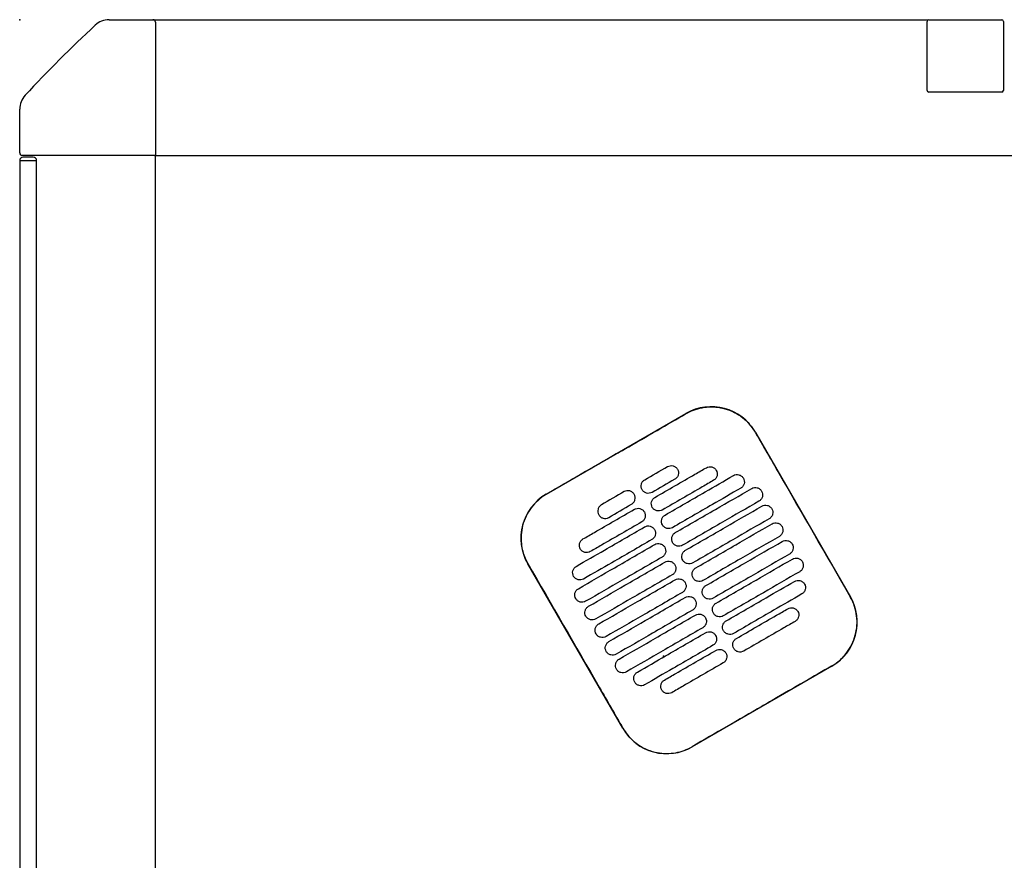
# Model space of a CAD drawing. Header units: metres. Extents: x 15.2 to 54.2, y -39.7 to 1.1.
# Tile 85 of 256: x 29.262 to 29.843, y -30.289 to -29.794. Entities that reach past the tile are written whole.
import ezdxf

# ---------------------------------------------------------------- set-up
doc = ezdxf.new("R2010")
doc.units = ezdxf.units.M
doc.header["$MEASUREMENT"] = 0
doc.layers.add('2D', color=252, linetype='Continuous')
doc.layers.add('PUNTO', color=1, linetype='Continuous')

# ---------------------------------------------------------------- blocks, each defined once
blk = doc.blocks.new('2D_QYOS_400')
for p, q in [((0.05269, 0), (0.0785, 0)), ((0.0785, 0), (0.53566, 0)), ((0.53596, 0.00005), (0.53597, 0.00005)), ((0.53597, 0.00005), (0.57897, 0.00005)), ((0.08, -0.0015), (0.08, -0.0795)), ((0.53496, -0.04165), (0.53496, -0.00095)), ((0.53497, -0.04165), (0.53497, -0.00095)), ((0.57996, -0.00095), (0.57996, -0.04165)), ((0.57997, -0.00095), (0.57997, -0.04165)), ((0.53597, -0.04265), (0.53596, -0.04265)), ((0.57897, -0.04265), (0.53597, -0.04265)), ((0, -0.0785), (0, -0.05269)), ((0.0795, -0.08), (0.0015, -0.08)), ((0.00798, -0.08098), (0.00198, -0.08098)), ((0.00798, -0.08098), (0.00198, -0.08098)), ((0.0795, -0.08), (1.97049, -0.08)), ((0.08, -1.85795), (0.08, -0.08)), ((-0.00002, -0.08298), (0.00198, -0.08298)), ((-0.00002, -0.08298), (-0.00002, -0.96698)), ((-0.00002, -0.08298), (0.00198, -0.08298)), ((-0.00002, -0.08298), (-0.00002, -0.96698)), ((0.00198, -0.08298), (0.00798, -0.08298)), ((0.00198, -0.08298), (0.00798, -0.08298)), ((0.00798, -0.08298), (0.00998, -0.08298)), ((0.00798, -0.08298), (0.00998, -0.08298)), ((0.00998, -0.96698), (0.00998, -0.08298)), ((0.00998, -0.96698), (0.00998, -0.08298)), ((0.31045, -0.27956), (0.39271, -0.23204)), ((0.4337, -0.24301), (0.48972, -0.33999)), ((0.35551, -0.41752), (0.29948, -0.32054)), ((0.47875, -0.38098), (0.39649, -0.42849))]:
    blk.add_line(p, q)
for centre, radius, start, end in [((0.05269, -0.012), 0.012, 90, 132.87849), ((0.0785, -0.0015), 0.0015, 360, 90), ((0.53596, -0.00095), 0.001, 90, 180), ((0.53597, -0.00095), 0.001, 90, 180), ((0.57896, -0.00095), 0.001, 0, 90), ((0.57897, -0.00095), 0.001, 360, 90), ((0.58157, -0.58157), 0.78926, 132.87849, 137.12151), ((0.012, -0.05269), 0.012, 137.12151, 180), ((0.53596, -0.04165), 0.001, 180, 270), ((0.53597, -0.04165), 0.001, 180, 270), ((0.57896, -0.04165), 0.001, 270, 360), ((0.57897, -0.04165), 0.001, 270, 0), ((0.00198, -0.08298), 0.002, 90, 180), ((0.00198, -0.08298), 0.002, 90, 180), ((0.0015, -0.0785), 0.0015, 180, 270), ((0.00798, -0.08298), 0.002, 0, 90), ((0.00798, -0.08298), 0.002, 0, 90), ((0.0795, -0.0795), 0.0005, 270, 0), ((0.40772, -0.25802), 0.03, 30.01349, 120.01349), ((0.32546, -0.30554), 0.03, 120.01349, 210.01349), ((0.46374, -0.355), 0.03, 300.01349, 30.01349), ((0.38148, -0.40252), 0.03, 210.01349, 300.01349)]:
    blk.add_arc(centre, radius, start, end)
for points, knots in [([(0.35164, -0.2559), (0.35327, -0.25497), (0.35489, -0.25403), (0.3704, -0.24506), (0.38179, -0.23848), (0.39277, -0.23213)], [-12.071476, -12.071476, -12.071476, -12.071476, -11.509189, -11.509189, -6.696301, -6.696301, -6.696301, -6.696301]), ([(0.39277, -0.23213), (0.39343, -0.23175), (0.3941, -0.2314), (0.398, -0.22953), (0.40145, -0.22857), (0.40859, -0.22792), (0.41221, -0.22824), (0.41953, -0.23026), (0.42313, -0.23209), (0.42922, -0.23691), (0.43172, -0.23979), (0.4336, -0.24306)], [-8.20809, -8.20809, -8.20809, -8.20809, -7.978943, -7.978943, -6.912231, -6.912231, -5.830065, -5.830065, -4.632711, -4.632711, -3.498654, -3.498654, -3.498654, -3.498654]), ([(0.4336, -0.24306), (0.43816, -0.25096), (0.44289, -0.25916), (0.46154, -0.29146), (0.47558, -0.31576), (0.48963, -0.34005)], [-3.18138, -3.18138, -3.18138, -3.18138, -2.673929, -2.673929, -1.133377, -1.133377, -1.133377, -1.133377]), ([(0.3745, -0.28148), (0.38237, -0.27694), (0.39023, -0.27239), (0.40034, -0.26655), (0.40258, -0.26526), (0.40481, -0.26397)], [0.699452, 0.699452, 0.699452, 0.699452, 3.425217, 3.425217, 4.200582, 4.200582, 4.200582, 4.200582]), ([(0.38193, -0.26333), (0.38235, -0.26309), (0.3829, -0.26287), (0.38408, -0.26272), (0.38463, -0.26276), (0.38571, -0.26304), (0.38623, -0.26329), (0.38719, -0.26402), (0.38755, -0.26448), (0.3878, -0.26491)], [-0.5513269, -0.5513269, -0.5513269, -0.5513269, -0.4030891, -0.4030891, -0.2776846, -0.2776846, -0.1471626, -0.1471626, 0, 0, 0, 0]), ([(0.3878, -0.26491), (0.38804, -0.26533), (0.38826, -0.26588), (0.38841, -0.26707), (0.38837, -0.26762), (0.38809, -0.2687), (0.38784, -0.26921), (0.38711, -0.27017), (0.38665, -0.27053), (0.38623, -0.27078)], [-0.5553938, -0.5553938, -0.5553938, -0.5553938, -0.4045733, -0.4045733, -0.2782728, -0.2782728, -0.147221, -0.147221, 0, 0, 0, 0]), ([(0.40481, -0.26397), (0.40524, -0.26372), (0.40579, -0.26351), (0.40697, -0.26336), (0.40752, -0.26339), (0.4086, -0.26368), (0.40911, -0.26393), (0.41007, -0.26466), (0.41044, -0.26512), (0.41068, -0.26554)], [-0.5513875, -0.5513875, -0.5513875, -0.5513875, -0.4031047, -0.4031047, -0.2776919, -0.2776919, -0.1471638, -0.1471638, 0, 0, 0, 0]), ([(0.41068, -0.26554), (0.41093, -0.26597), (0.41115, -0.26652), (0.4113, -0.26771), (0.41126, -0.26826), (0.41098, -0.26933), (0.41073, -0.26985), (0.41, -0.27081), (0.40954, -0.27117), (0.40912, -0.27142)], [-0.5553353, -0.5553353, -0.5553353, -0.5553353, -0.4045593, -0.4045593, -0.278267, -0.278267, -0.1472205, -0.1472205, 0, 0, 0, 0]), ([(0.36693, -0.27696), (0.36668, -0.27654), (0.36646, -0.27599), (0.36631, -0.2748), (0.36635, -0.27425), (0.36663, -0.27317), (0.36688, -0.27265), (0.36761, -0.2717), (0.36807, -0.27134), (0.3685, -0.27109)], [-0.5554178, -0.5554178, -0.5554178, -0.5554178, -0.4045751, -0.4045751, -0.2782741, -0.2782741, -0.1472211, -0.1472211, 0, 0, 0, 0]), ([(0.40912, -0.27142), (0.40688, -0.27271), (0.40464, -0.274), (0.39453, -0.27984), (0.38667, -0.28438), (0.3788, -0.28893)], [2.649916, 2.649916, 2.649916, 2.649916, 3.425249, 3.425249, 6.151046, 6.151046, 6.151046, 6.151046]), ([(0.3805, -0.29187), (0.38837, -0.28733), (0.39624, -0.28278), (0.40966, -0.27503), (0.41522, -0.27182), (0.42077, -0.26861)], [0.699452, 0.699452, 0.699452, 0.699452, 3.42526, 3.42526, 5.350619, 5.350619, 5.350619, 5.350619]), ([(0.42077, -0.26861), (0.4212, -0.26836), (0.42175, -0.26815), (0.42293, -0.268), (0.42348, -0.26803), (0.42456, -0.26831), (0.42507, -0.26857), (0.42603, -0.2693), (0.4264, -0.26976), (0.42664, -0.27018)], [-0.5514248, -0.5514248, -0.5514248, -0.5514248, -0.4031161, -0.4031161, -0.2776965, -0.2776965, -0.1471644, -0.1471644, 0, 0, 0, 0]), ([(0.42664, -0.27018), (0.42689, -0.2706), (0.42711, -0.27116), (0.42726, -0.27234), (0.42722, -0.2729), (0.42694, -0.27397), (0.42669, -0.27449), (0.42596, -0.27544), (0.4255, -0.27581), (0.42508, -0.27605)], [-0.5553003, -0.5553003, -0.5553003, -0.5553003, -0.4045497, -0.4045497, -0.2782639, -0.2782639, -0.1472208, -0.1472208, 0, 0, 0, 0]), ([(0.36225, -0.27966), (0.36201, -0.27924), (0.36164, -0.27878), (0.36068, -0.27805), (0.36016, -0.27779), (0.35909, -0.27751), (0.35853, -0.27748), (0.35735, -0.27763), (0.35681, -0.27784), (0.35638, -0.27809)], [0, 0, 0, 0, 0.1471605, 0.1471605, 0.2776781, 0.2776781, 0.4030803, 0.4030803, 0.5512777, 0.5512777, 0.5512777, 0.5512777]), ([(0.3728, -0.27854), (0.37237, -0.27878), (0.37183, -0.279), (0.37064, -0.27915), (0.37009, -0.27911), (0.36902, -0.27883), (0.3685, -0.27858), (0.36754, -0.27785), (0.36717, -0.27739), (0.36693, -0.27696)], [-0.5512937, -0.5512937, -0.5512937, -0.5512937, -0.403082, -0.403082, -0.27768, -0.27768, -0.1471612, -0.1471612, 0, 0, 0, 0]), ([(0.42508, -0.27605), (0.41952, -0.27926), (0.41396, -0.28247), (0.40054, -0.29023), (0.39267, -0.29477), (0.3848, -0.29932)], [1.499949, 1.499949, 1.499949, 1.499949, 3.425284, 3.425284, 6.151116, 6.151116, 6.151116, 6.151116]), ([(0.3865, -0.30226), (0.39437, -0.29772), (0.40224, -0.29317), (0.41725, -0.2845), (0.42439, -0.28037), (0.43154, -0.27625)], [0.699452, 0.699452, 0.699452, 0.699452, 3.425292, 3.425292, 5.900643, 5.900643, 5.900643, 5.900643]), ([(0.43154, -0.27625), (0.43196, -0.276), (0.43251, -0.27579), (0.43369, -0.27564), (0.43425, -0.27567), (0.43532, -0.27595), (0.43584, -0.27621), (0.4368, -0.27694), (0.43716, -0.2774), (0.43741, -0.27782)], [-0.5514378, -0.5514378, -0.5514378, -0.5514378, -0.4031217, -0.4031217, -0.2776979, -0.2776979, -0.1471642, -0.1471642, 0, 0, 0, 0]), ([(0.43741, -0.27782), (0.43765, -0.27824), (0.43787, -0.2788), (0.43802, -0.27998), (0.43798, -0.28054), (0.4377, -0.28161), (0.43745, -0.28213), (0.43672, -0.28308), (0.43627, -0.28345), (0.43584, -0.28369)], [-0.5552876, -0.5552876, -0.5552876, -0.5552876, -0.4045446, -0.4045446, -0.2782629, -0.2782629, -0.1472212, -0.1472212, 0, 0, 0, 0]), ([(0.31051, -0.27965), (0.31045, -0.27969), (0.31039, -0.27972), (0.30692, -0.28176), (0.30394, -0.28442), (0.29919, -0.29074), (0.29746, -0.29433), (0.2956, -0.30164), (0.29535, -0.30525), (0.29607, -0.31177), (0.29684, -0.31465), (0.29847, -0.31844), (0.299, -0.31948), (0.29958, -0.32049)], [8.273299, 8.273299, 8.273299, 8.273299, 8.293543, 8.293543, 9.48086, 9.48086, 10.665623, 10.665623, 11.74288, 11.74288, 12.632334, 12.632334, 12.981673, 12.981673, 12.981673, 12.981673]), ([(0.36068, -0.28553), (0.36111, -0.28529), (0.36157, -0.28492), (0.36229, -0.28397), (0.36255, -0.28345), (0.36283, -0.28238), (0.36286, -0.28183), (0.36272, -0.28064), (0.3625, -0.28008), (0.36225, -0.27966)], [0, 0, 0, 0, 0.1472222, 0.1472222, 0.2782773, 0.2782773, 0.4045795, 0.4045795, 0.5554397, 0.5554397, 0.5554397, 0.5554397]), ([(0.37293, -0.28735), (0.37269, -0.28693), (0.37247, -0.28638), (0.37232, -0.28519), (0.37235, -0.28464), (0.37264, -0.28356), (0.37289, -0.28305), (0.37362, -0.28209), (0.37407, -0.28173), (0.3745, -0.28148)], [-0.5553983, -0.5553983, -0.5553983, -0.5553983, -0.4045681, -0.4045681, -0.278271, -0.278271, -0.1472202, -0.1472202, 0, 0, 0, 0]), ([(0.43584, -0.28369), (0.4287, -0.28782), (0.42155, -0.29195), (0.40654, -0.30062), (0.39867, -0.30516), (0.3908, -0.30971)], [0.949973, 0.949973, 0.949973, 0.949973, 3.425307, 3.425307, 6.151164, 6.151164, 6.151164, 6.151164]), ([(0.33207, -0.30599), (0.33431, -0.3047), (0.33654, -0.30341), (0.34665, -0.29757), (0.35452, -0.29302), (0.36238, -0.28848)], [2.649852, 2.649852, 2.649852, 2.649852, 3.425217, 3.425217, 6.150983, 6.150983, 6.150983, 6.150983]), ([(0.34295, -0.28585), (0.34253, -0.28609), (0.34207, -0.28646), (0.34134, -0.28741), (0.34109, -0.28793), (0.34081, -0.289), (0.34077, -0.28956), (0.34092, -0.29074), (0.34114, -0.2913), (0.34138, -0.29172)], [0, 0, 0, 0, 0.147223, 0.147223, 0.2782783, 0.2782783, 0.4045781, 0.4045781, 0.5554474, 0.5554474, 0.5554474, 0.5554474]), ([(0.36238, -0.28848), (0.36281, -0.28823), (0.36336, -0.28802), (0.36454, -0.28787), (0.36509, -0.2879), (0.36617, -0.28819), (0.36668, -0.28844), (0.36764, -0.28917), (0.36801, -0.28963), (0.36825, -0.29005)], [-0.5512944, -0.5512944, -0.5512944, -0.5512944, -0.4030833, -0.4030833, -0.2776787, -0.2776787, -0.1471599, -0.1471599, 0, 0, 0, 0]), ([(0.36825, -0.29005), (0.3685, -0.29048), (0.36872, -0.29103), (0.36887, -0.29222), (0.36883, -0.29277), (0.36855, -0.29384), (0.3683, -0.29436), (0.36757, -0.29532), (0.36711, -0.29568), (0.36669, -0.29593)], [-0.5554159, -0.5554159, -0.5554159, -0.5554159, -0.4045716, -0.4045716, -0.2782736, -0.2782736, -0.1472211, -0.1472211, 0, 0, 0, 0]), ([(0.3788, -0.28893), (0.37838, -0.28917), (0.37783, -0.28939), (0.37665, -0.28954), (0.37609, -0.2895), (0.37502, -0.28922), (0.3745, -0.28897), (0.37354, -0.28824), (0.37318, -0.28778), (0.37293, -0.28735)], [-0.5513071, -0.5513071, -0.5513071, -0.5513071, -0.4030846, -0.4030846, -0.2776802, -0.2776802, -0.1471604, -0.1471604, 0, 0, 0, 0]), ([(0.39251, -0.31265), (0.40037, -0.30811), (0.40824, -0.30356), (0.42325, -0.29489), (0.4304, -0.29076), (0.43754, -0.28664)], [0.699452, 0.699452, 0.699452, 0.699452, 3.425313, 3.425313, 5.900643, 5.900643, 5.900643, 5.900643]), ([(0.43754, -0.28664), (0.43796, -0.28639), (0.43851, -0.28618), (0.43969, -0.28603), (0.44025, -0.28606), (0.44132, -0.28634), (0.44184, -0.2866), (0.4428, -0.28733), (0.44317, -0.28779), (0.44341, -0.28821)], [-0.5514274, -0.5514274, -0.5514274, -0.5514274, -0.4031209, -0.4031209, -0.2776962, -0.2776962, -0.1471634, -0.1471634, 0, 0, 0, 0]), ([(0.44341, -0.28821), (0.44366, -0.28864), (0.44388, -0.28919), (0.44402, -0.29037), (0.44399, -0.29093), (0.44371, -0.292), (0.44345, -0.29252), (0.44273, -0.29347), (0.44227, -0.29384), (0.44184, -0.29408)], [-0.5552953, -0.5552953, -0.5552953, -0.5552953, -0.4045437, -0.4045437, -0.2782634, -0.2782634, -0.1472215, -0.1472215, 0, 0, 0, 0]), ([(0.36669, -0.29593), (0.35882, -0.30047), (0.35095, -0.30501), (0.34085, -0.31085), (0.33861, -0.31215), (0.33637, -0.31344)], [0.699452, 0.699452, 0.699452, 0.699452, 3.425249, 3.425249, 4.200582, 4.200582, 4.200582, 4.200582]), ([(0.34138, -0.29172), (0.34163, -0.29214), (0.34199, -0.2926), (0.34295, -0.29333), (0.34347, -0.29359), (0.34455, -0.29387), (0.3451, -0.2939), (0.34628, -0.29375), (0.34683, -0.29354), (0.34725, -0.29329)], [0, 0, 0, 0, 0.1471602, 0.1471602, 0.2776775, 0.2776775, 0.4030818, 0.4030818, 0.5512681, 0.5512681, 0.5512681, 0.5512681]), ([(0.37893, -0.29774), (0.37869, -0.29732), (0.37847, -0.29677), (0.37832, -0.29558), (0.37836, -0.29503), (0.37864, -0.29395), (0.37889, -0.29344), (0.37962, -0.29248), (0.38008, -0.29212), (0.3805, -0.29187)], [-0.5553838, -0.5553838, -0.5553838, -0.5553838, -0.4045626, -0.4045626, -0.2782686, -0.2782686, -0.1472195, -0.1472195, 0, 0, 0, 0]), ([(0.44184, -0.29408), (0.4347, -0.29821), (0.42755, -0.30234), (0.41254, -0.31101), (0.40467, -0.31556), (0.39681, -0.3201)], [0.949998, 0.949998, 0.949998, 0.949998, 3.42532, 3.42532, 6.151189, 6.151189, 6.151189, 6.151189]), ([(0.32811, -0.32213), (0.33367, -0.31892), (0.33923, -0.31571), (0.35265, -0.30796), (0.36052, -0.30341), (0.36839, -0.29887)], [1.499901, 1.499901, 1.499901, 1.499901, 3.42526, 3.42526, 6.151068, 6.151068, 6.151068, 6.151068]), ([(0.36839, -0.29887), (0.36881, -0.29862), (0.36936, -0.29841), (0.37054, -0.29826), (0.37109, -0.2983), (0.37217, -0.29858), (0.37269, -0.29883), (0.37365, -0.29956), (0.37401, -0.30002), (0.37426, -0.30044)], [-0.5513075, -0.5513075, -0.5513075, -0.5513075, -0.4030857, -0.4030857, -0.2776792, -0.2776792, -0.1471593, -0.1471593, 0, 0, 0, 0]), ([(0.37426, -0.30044), (0.3745, -0.30087), (0.37472, -0.30142), (0.37487, -0.30261), (0.37483, -0.30316), (0.37455, -0.30423), (0.3743, -0.30475), (0.37357, -0.30571), (0.37311, -0.30607), (0.37269, -0.30632)], [-0.555397, -0.555397, -0.555397, -0.555397, -0.4045652, -0.4045652, -0.2782705, -0.2782705, -0.1472202, -0.1472202, 0, 0, 0, 0]), ([(0.3848, -0.29932), (0.38438, -0.29956), (0.38383, -0.29978), (0.38265, -0.29993), (0.3821, -0.29989), (0.38102, -0.29961), (0.3805, -0.29936), (0.37954, -0.29863), (0.37918, -0.29817), (0.37893, -0.29774)], [-0.5513171, -0.5513171, -0.5513171, -0.5513171, -0.4030867, -0.4030867, -0.2776803, -0.2776803, -0.1471597, -0.1471597, 0, 0, 0, 0]), ([(0.39851, -0.32304), (0.40638, -0.3185), (0.41424, -0.31395), (0.42926, -0.30528), (0.4364, -0.30116), (0.44354, -0.29703)], [0.699452, 0.699452, 0.699452, 0.699452, 3.425322, 3.425322, 5.900643, 5.900643, 5.900643, 5.900643]), ([(0.44354, -0.29703), (0.44397, -0.29678), (0.44452, -0.29657), (0.4457, -0.29642), (0.44625, -0.29645), (0.44733, -0.29674), (0.44784, -0.29699), (0.4488, -0.29772), (0.44917, -0.29818), (0.44941, -0.2986)], [-0.5514139, -0.5514139, -0.5514139, -0.5514139, -0.4031194, -0.4031194, -0.2776944, -0.2776944, -0.1471626, -0.1471626, 0, 0, 0, 0]), ([(0.44941, -0.2986), (0.44966, -0.29903), (0.44988, -0.29958), (0.45003, -0.30077), (0.44999, -0.30132), (0.44971, -0.30239), (0.44946, -0.30291), (0.44873, -0.30387), (0.44827, -0.30423), (0.44785, -0.30448)], [-0.5553076, -0.5553076, -0.5553076, -0.5553076, -0.4045445, -0.4045445, -0.2782646, -0.2782646, -0.1472219, -0.1472219, 0, 0, 0, 0]), ([(0.3305, -0.31186), (0.33026, -0.31144), (0.33004, -0.31089), (0.32989, -0.3097), (0.32992, -0.30915), (0.33021, -0.30807), (0.33046, -0.30756), (0.33119, -0.3066), (0.33164, -0.30624), (0.33207, -0.30599)], [-0.555418, -0.555418, -0.555418, -0.555418, -0.4045683, -0.4045683, -0.2782762, -0.2782762, -0.1472238, -0.1472238, 0, 0, 0, 0]), ([(0.37269, -0.30632), (0.36482, -0.31086), (0.35695, -0.31541), (0.34353, -0.32316), (0.33797, -0.32637), (0.33241, -0.32958)], [0.699452, 0.699452, 0.699452, 0.699452, 3.425284, 3.425284, 5.350619, 5.350619, 5.350619, 5.350619]), ([(0.38493, -0.30813), (0.38469, -0.30771), (0.38447, -0.30716), (0.38432, -0.30597), (0.38436, -0.30542), (0.38464, -0.30434), (0.38489, -0.30383), (0.38562, -0.30287), (0.38608, -0.30251), (0.3865, -0.30226)], [-0.5553742, -0.5553742, -0.5553742, -0.5553742, -0.4045587, -0.4045587, -0.278267, -0.278267, -0.1472191, -0.1472191, 0, 0, 0, 0]), ([(0.44785, -0.30448), (0.4407, -0.3086), (0.43356, -0.31273), (0.41854, -0.3214), (0.41068, -0.32595), (0.40281, -0.33049)], [0.950001, 0.950001, 0.950001, 0.950001, 3.425322, 3.425322, 6.151192, 6.151192, 6.151192, 6.151192]), ([(0.40451, -0.33344), (0.41238, -0.32889), (0.42025, -0.32435), (0.43526, -0.31567), (0.4424, -0.31155), (0.44955, -0.30742)], [0.699452, 0.699452, 0.699452, 0.699452, 3.425321, 3.425321, 5.900643, 5.900643, 5.900643, 5.900643]), ([(0.44955, -0.30742), (0.44997, -0.30717), (0.45052, -0.30696), (0.4517, -0.30681), (0.45225, -0.30685), (0.45333, -0.30713), (0.45385, -0.30738), (0.45481, -0.30811), (0.45517, -0.30857), (0.45542, -0.30899)], [-0.551397, -0.551397, -0.551397, -0.551397, -0.4031173, -0.4031173, -0.2776925, -0.2776925, -0.1471621, -0.1471621, 0, 0, 0, 0]), ([(0.32935, -0.33528), (0.3365, -0.33115), (0.34364, -0.32702), (0.35865, -0.31835), (0.36652, -0.31381), (0.37439, -0.30926)], [0.949941, 0.949941, 0.949941, 0.949941, 3.425292, 3.425292, 6.151132, 6.151132, 6.151132, 6.151132]), ([(0.33637, -0.31344), (0.33595, -0.31368), (0.3354, -0.3139), (0.33422, -0.31405), (0.33366, -0.31401), (0.33259, -0.31373), (0.33207, -0.31348), (0.33111, -0.31275), (0.33075, -0.31229), (0.3305, -0.31186)], [-0.5513007, -0.5513007, -0.5513007, -0.5513007, -0.4030941, -0.4030941, -0.2776814, -0.2776814, -0.1471603, -0.1471603, 0, 0, 0, 0]), ([(0.37439, -0.30926), (0.37481, -0.30902), (0.37536, -0.3088), (0.37654, -0.30865), (0.37709, -0.30869), (0.37817, -0.30897), (0.37869, -0.30922), (0.37965, -0.30995), (0.38001, -0.31041), (0.38026, -0.31084)], [-0.5513173, -0.5513173, -0.5513173, -0.5513173, -0.4030875, -0.4030875, -0.2776797, -0.2776797, -0.147159, -0.147159, 0, 0, 0, 0]), ([(0.38026, -0.31084), (0.3805, -0.31126), (0.38072, -0.31181), (0.38087, -0.313), (0.38083, -0.31355), (0.38055, -0.31462), (0.3803, -0.31514), (0.37957, -0.3161), (0.37912, -0.31646), (0.37869, -0.31671)], [-0.555383, -0.555383, -0.555383, -0.555383, -0.4045604, -0.4045604, -0.2782682, -0.2782682, -0.1472195, -0.1472195, 0, 0, 0, 0]), ([(0.3908, -0.30971), (0.39038, -0.30995), (0.38983, -0.31017), (0.38865, -0.31032), (0.3881, -0.31028), (0.38702, -0.31), (0.3865, -0.30975), (0.38555, -0.30902), (0.38518, -0.30856), (0.38493, -0.30813)], [-0.5513237, -0.5513237, -0.5513237, -0.5513237, -0.4030882, -0.4030882, -0.2776804, -0.2776804, -0.1471592, -0.1471592, 0, 0, 0, 0]), ([(0.39094, -0.31853), (0.39069, -0.3181), (0.39047, -0.31755), (0.39032, -0.31636), (0.39036, -0.31581), (0.39064, -0.31474), (0.39089, -0.31422), (0.39162, -0.31326), (0.39208, -0.3129), (0.39251, -0.31265)], [-0.5553693, -0.5553693, -0.5553693, -0.5553693, -0.4045566, -0.4045566, -0.2782661, -0.2782661, -0.1472189, -0.1472189, 0, 0, 0, 0]), ([(0.45542, -0.30899), (0.45566, -0.30942), (0.45588, -0.30997), (0.45603, -0.31116), (0.45599, -0.31171), (0.45571, -0.31278), (0.45546, -0.3133), (0.45473, -0.31426), (0.45427, -0.31462), (0.45385, -0.31487)], [-0.5553245, -0.5553245, -0.5553245, -0.5553245, -0.4045471, -0.4045471, -0.2782667, -0.2782667, -0.1472226, -0.1472226, 0, 0, 0, 0]), ([(0.37869, -0.31671), (0.37082, -0.32125), (0.36296, -0.3258), (0.34794, -0.33447), (0.3408, -0.3386), (0.33365, -0.34272)], [0.699452, 0.699452, 0.699452, 0.699452, 3.425308, 3.425308, 5.900643, 5.900643, 5.900643, 5.900643]), ([(0.38039, -0.31965), (0.38081, -0.31941), (0.38136, -0.31919), (0.38254, -0.31904), (0.3831, -0.31908), (0.38417, -0.31936), (0.38469, -0.31961), (0.38565, -0.32034), (0.38602, -0.3208), (0.38626, -0.32123)], [-0.5513238, -0.5513238, -0.5513238, -0.5513238, -0.4030887, -0.4030887, -0.27768, -0.27768, -0.1471588, -0.1471588, 0, 0, 0, 0]), ([(0.39681, -0.3201), (0.39638, -0.32034), (0.39584, -0.32056), (0.39465, -0.32071), (0.3941, -0.32067), (0.39303, -0.32039), (0.39251, -0.32014), (0.39155, -0.31941), (0.39118, -0.31895), (0.39094, -0.31853)], [-0.551327, -0.551327, -0.551327, -0.551327, -0.403089, -0.403089, -0.2776804, -0.2776804, -0.1471589, -0.1471589, 0, 0, 0, 0]), ([(0.45385, -0.31487), (0.4467, -0.31899), (0.43956, -0.32312), (0.42455, -0.33179), (0.41668, -0.33634), (0.40881, -0.34088)], [0.949982, 0.949982, 0.949982, 0.949982, 3.425312, 3.425312, 6.151173, 6.151173, 6.151173, 6.151173]), ([(0.41051, -0.34383), (0.41838, -0.33928), (0.42625, -0.33474), (0.44126, -0.32606), (0.4484, -0.32194), (0.45555, -0.31781)], [0.699452, 0.699452, 0.699452, 0.699452, 3.425308, 3.425308, 5.900643, 5.900643, 5.900643, 5.900643]), ([(0.45555, -0.31781), (0.45597, -0.31757), (0.45652, -0.31735), (0.4577, -0.3172), (0.45825, -0.31724), (0.45933, -0.31752), (0.45985, -0.31777), (0.46081, -0.3185), (0.46117, -0.31896), (0.46142, -0.31939)], [-0.551377, -0.551377, -0.551377, -0.551377, -0.4031143, -0.4031143, -0.2776905, -0.2776905, -0.1471617, -0.1471617, 0, 0, 0, 0]), ([(0.29958, -0.32049), (0.31362, -0.34478), (0.32766, -0.36907), (0.34633, -0.4014), (0.35096, -0.40944), (0.3556, -0.41747)], [1.133412, 1.133412, 1.133412, 1.133412, 2.681586, 2.681586, 3.193366, 3.193366, 3.193366, 3.193366]), ([(0.32654, -0.32801), (0.3263, -0.32758), (0.32608, -0.32703), (0.32593, -0.32584), (0.32597, -0.32529), (0.32625, -0.32422), (0.3265, -0.3237), (0.32723, -0.32274), (0.32769, -0.32238), (0.32811, -0.32213)], [-0.55538, -0.55538, -0.55538, -0.55538, -0.4045589, -0.4045589, -0.278273, -0.278273, -0.147224, -0.147224, 0, 0, 0, 0]), ([(0.33536, -0.34567), (0.3425, -0.34154), (0.34964, -0.33741), (0.36466, -0.32874), (0.37252, -0.3242), (0.38039, -0.31965)], [0.949982, 0.949982, 0.949982, 0.949982, 3.425312, 3.425312, 6.151173, 6.151173, 6.151173, 6.151173]), ([(0.38626, -0.32123), (0.38651, -0.32165), (0.38673, -0.3222), (0.38687, -0.32339), (0.38684, -0.32394), (0.38656, -0.32502), (0.3863, -0.32553), (0.38558, -0.32649), (0.38512, -0.32685), (0.38469, -0.3271)], [-0.5553737, -0.5553737, -0.5553737, -0.5553737, -0.4045574, -0.4045574, -0.2782667, -0.2782667, -0.1472191, -0.1472191, 0, 0, 0, 0]), ([(0.39694, -0.32892), (0.3967, -0.32849), (0.39648, -0.32794), (0.39633, -0.32675), (0.39636, -0.3262), (0.39665, -0.32513), (0.3969, -0.32461), (0.39763, -0.32365), (0.39808, -0.32329), (0.39851, -0.32304)], [-0.5553691, -0.5553691, -0.5553691, -0.5553691, -0.4045561, -0.4045561, -0.278266, -0.278266, -0.1472189, -0.1472189, 0, 0, 0, 0]), ([(0.46142, -0.31939), (0.46166, -0.31981), (0.46188, -0.32036), (0.46203, -0.32155), (0.46199, -0.3221), (0.46171, -0.32317), (0.46146, -0.32369), (0.46073, -0.32465), (0.46028, -0.32501), (0.45985, -0.32526)], [-0.5553462, -0.5553462, -0.5553462, -0.5553462, -0.4045514, -0.4045514, -0.2782696, -0.2782696, -0.1472236, -0.1472236, 0, 0, 0, 0]), ([(0.33241, -0.32958), (0.33199, -0.32983), (0.33144, -0.33004), (0.33026, -0.33019), (0.32971, -0.33016), (0.32863, -0.32987), (0.32811, -0.32962), (0.32716, -0.32889), (0.32679, -0.32843), (0.32654, -0.32801)], [-0.551342, -0.551342, -0.551342, -0.551342, -0.4031061, -0.4031061, -0.2776864, -0.2776864, -0.147161, -0.147161, 0, 0, 0, 0]), ([(0.38469, -0.3271), (0.37683, -0.33164), (0.36896, -0.33619), (0.35395, -0.34486), (0.3468, -0.34899), (0.33966, -0.35311)], [0.699452, 0.699452, 0.699452, 0.699452, 3.425321, 3.425321, 5.900643, 5.900643, 5.900643, 5.900643]), ([(0.34136, -0.35606), (0.3485, -0.35193), (0.35565, -0.3478), (0.37066, -0.33913), (0.37853, -0.33459), (0.38639, -0.33004)], [0.950001, 0.950001, 0.950001, 0.950001, 3.425322, 3.425322, 6.151192, 6.151192, 6.151192, 6.151192]), ([(0.38639, -0.33004), (0.38682, -0.3298), (0.38737, -0.32958), (0.38855, -0.32943), (0.3891, -0.32947), (0.39018, -0.32975), (0.39069, -0.33), (0.39165, -0.33073), (0.39202, -0.33119), (0.39226, -0.33162)], [-0.551327, -0.551327, -0.551327, -0.551327, -0.4030892, -0.4030892, -0.2776802, -0.2776802, -0.1471588, -0.1471588, 0, 0, 0, 0]), ([(0.40281, -0.33049), (0.40239, -0.33074), (0.40184, -0.33095), (0.40066, -0.3311), (0.4001, -0.33107), (0.39903, -0.33078), (0.39851, -0.33053), (0.39755, -0.3298), (0.39719, -0.32934), (0.39694, -0.32892)], [-0.551327, -0.551327, -0.551327, -0.551327, -0.4030892, -0.4030892, -0.2776802, -0.2776802, -0.1471588, -0.1471588, 0, 0, 0, 0]), ([(0.45985, -0.32526), (0.45271, -0.32938), (0.44556, -0.33351), (0.43055, -0.34218), (0.42268, -0.34673), (0.41481, -0.35127)], [0.949941, 0.949941, 0.949941, 0.949941, 3.425291, 3.425291, 6.151132, 6.151132, 6.151132, 6.151132]), ([(0.45679, -0.33095), (0.45721, -0.33071), (0.45776, -0.33049), (0.45894, -0.33034), (0.45949, -0.33038), (0.46057, -0.33066), (0.46109, -0.33091), (0.46205, -0.33164), (0.46241, -0.3321), (0.46266, -0.33253)], [-0.5513421, -0.5513421, -0.5513421, -0.5513421, -0.4031061, -0.4031061, -0.2776864, -0.2776864, -0.147161, -0.147161, 0, 0, 0, 0]), ([(0.32778, -0.34115), (0.32754, -0.34073), (0.32732, -0.34017), (0.32717, -0.33899), (0.32721, -0.33843), (0.32749, -0.33736), (0.32774, -0.33684), (0.32847, -0.33589), (0.32893, -0.33552), (0.32935, -0.33528)], [-0.5553464, -0.5553464, -0.5553464, -0.5553464, -0.4045515, -0.4045515, -0.2782697, -0.2782697, -0.1472236, -0.1472236, 0, 0, 0, 0]), ([(0.39226, -0.33162), (0.39251, -0.33204), (0.39273, -0.33259), (0.39288, -0.33378), (0.39284, -0.33433), (0.39256, -0.33541), (0.39231, -0.33592), (0.39158, -0.33688), (0.39112, -0.33724), (0.3907, -0.33749)], [-0.5553691, -0.5553691, -0.5553691, -0.5553691, -0.4045561, -0.4045561, -0.278266, -0.278266, -0.1472189, -0.1472189, 0, 0, 0, 0]), ([(0.40294, -0.33931), (0.4027, -0.33888), (0.40248, -0.33833), (0.40233, -0.33714), (0.40237, -0.33659), (0.40265, -0.33552), (0.4029, -0.335), (0.40363, -0.33405), (0.40409, -0.33368), (0.40451, -0.33344)], [-0.5553737, -0.5553737, -0.5553737, -0.5553737, -0.4045574, -0.4045574, -0.2782667, -0.2782667, -0.1472191, -0.1472191, 0, 0, 0, 0]), ([(0.41651, -0.35422), (0.42438, -0.34967), (0.43225, -0.34513), (0.44568, -0.33737), (0.45123, -0.33416), (0.45679, -0.33095)], [0.699452, 0.699452, 0.699452, 0.699452, 3.425284, 3.425284, 5.350619, 5.350619, 5.350619, 5.350619]), ([(0.46266, -0.33253), (0.4629, -0.33295), (0.46312, -0.3335), (0.46327, -0.33469), (0.46323, -0.33524), (0.46295, -0.33632), (0.4627, -0.33683), (0.46197, -0.33779), (0.46152, -0.33815), (0.46109, -0.3384)], [-0.5553798, -0.5553798, -0.5553798, -0.5553798, -0.4045588, -0.4045588, -0.278273, -0.278273, -0.147224, -0.147224, 0, 0, 0, 0]), ([(0.33365, -0.34272), (0.33323, -0.34297), (0.33268, -0.34318), (0.3315, -0.34333), (0.33095, -0.3433), (0.32987, -0.34302), (0.32935, -0.34276), (0.3284, -0.34203), (0.32803, -0.34157), (0.32778, -0.34115)], [-0.5513769, -0.5513769, -0.5513769, -0.5513769, -0.4031143, -0.4031143, -0.2776905, -0.2776905, -0.1471617, -0.1471617, 0, 0, 0, 0]), ([(0.3907, -0.33749), (0.38283, -0.34203), (0.37496, -0.34658), (0.35995, -0.35525), (0.3528, -0.35938), (0.34566, -0.3635)], [0.699452, 0.699452, 0.699452, 0.699452, 3.425322, 3.425322, 5.900643, 5.900643, 5.900643, 5.900643]), ([(0.34736, -0.36645), (0.3545, -0.36232), (0.36165, -0.35819), (0.37666, -0.34952), (0.38453, -0.34498), (0.3924, -0.34043)], [0.949998, 0.949998, 0.949998, 0.949998, 3.42532, 3.42532, 6.151189, 6.151189, 6.151189, 6.151189]), ([(0.3924, -0.34043), (0.39282, -0.34019), (0.39337, -0.33997), (0.39455, -0.33982), (0.3951, -0.33986), (0.39618, -0.34014), (0.3967, -0.34039), (0.39766, -0.34112), (0.39802, -0.34158), (0.39827, -0.34201)], [-0.5513269, -0.5513269, -0.5513269, -0.5513269, -0.403089, -0.403089, -0.2776804, -0.2776804, -0.1471589, -0.1471589, 0, 0, 0, 0]), ([(0.39827, -0.34201), (0.39851, -0.34243), (0.39873, -0.34298), (0.39888, -0.34417), (0.39884, -0.34472), (0.39856, -0.3458), (0.39831, -0.34631), (0.39758, -0.34727), (0.39712, -0.34763), (0.3967, -0.34788)], [-0.5553693, -0.5553693, -0.5553693, -0.5553693, -0.4045566, -0.4045566, -0.2782661, -0.2782661, -0.1472189, -0.1472189, 0, 0, 0, 0]), ([(0.40881, -0.34088), (0.40839, -0.34113), (0.40784, -0.34134), (0.40666, -0.34149), (0.40611, -0.34146), (0.40503, -0.34118), (0.40451, -0.34092), (0.40355, -0.34019), (0.40319, -0.33973), (0.40294, -0.33931)], [-0.5513238, -0.5513238, -0.5513238, -0.5513238, -0.4030887, -0.4030887, -0.27768, -0.27768, -0.1471588, -0.1471588, 0, 0, 0, 0]), ([(0.46109, -0.3384), (0.45553, -0.34161), (0.44998, -0.34482), (0.43655, -0.35257), (0.42868, -0.35712), (0.42082, -0.36166)], [1.499901, 1.499901, 1.499901, 1.499901, 3.42526, 3.42526, 6.151068, 6.151068, 6.151068, 6.151068]), ([(0.47869, -0.38088), (0.47997, -0.38014), (0.4812, -0.37931), (0.48435, -0.3768), (0.48613, -0.37497), (0.48766, -0.37293), (0.48996, -0.36987), (0.49164, -0.3664), (0.49361, -0.35901), (0.49388, -0.35516), (0.49295, -0.34753), (0.49174, -0.34383), (0.48978, -0.34032), (0.4897, -0.34018), (0.48963, -0.34005)], [17.619777, 17.619777, 17.619777, 17.619777, 18.064718, 18.064718, 18.827754, 18.827754, 18.827754, 19.97637, 19.97637, 21.122539, 21.122539, 22.281306, 22.281306, 22.328075, 22.328075, 22.328075, 22.328075]), ([(0.33379, -0.35154), (0.33354, -0.35112), (0.33332, -0.35056), (0.33317, -0.34938), (0.33321, -0.34882), (0.33349, -0.34775), (0.33374, -0.34723), (0.33447, -0.34628), (0.33493, -0.34591), (0.33536, -0.34567)], [-0.5553248, -0.5553248, -0.5553248, -0.5553248, -0.4045472, -0.4045472, -0.2782668, -0.2782668, -0.1472227, -0.1472227, 0, 0, 0, 0]), ([(0.3967, -0.34788), (0.38883, -0.35242), (0.38096, -0.35697), (0.36595, -0.36564), (0.35881, -0.36977), (0.35166, -0.3739)], [0.699452, 0.699452, 0.699452, 0.699452, 3.425313, 3.425313, 5.900643, 5.900643, 5.900643, 5.900643]), ([(0.40894, -0.3497), (0.4087, -0.34928), (0.40848, -0.34872), (0.40833, -0.34754), (0.40837, -0.34698), (0.40865, -0.34591), (0.4089, -0.34539), (0.40963, -0.34444), (0.41009, -0.34407), (0.41051, -0.34383)], [-0.555383, -0.555383, -0.555383, -0.555383, -0.4045605, -0.4045605, -0.2782682, -0.2782682, -0.1472195, -0.1472195, 0, 0, 0, 0]), ([(0.42252, -0.36461), (0.43038, -0.36006), (0.43825, -0.35552), (0.44836, -0.34968), (0.4506, -0.34839), (0.45283, -0.3471)], [0.699452, 0.699452, 0.699452, 0.699452, 3.425249, 3.425249, 4.200582, 4.200582, 4.200582, 4.200582]), ([(0.45283, -0.3471), (0.45326, -0.34685), (0.4538, -0.34663), (0.45499, -0.34648), (0.45554, -0.34652), (0.45661, -0.3468), (0.45713, -0.34706), (0.45809, -0.34779), (0.45846, -0.34825), (0.4587, -0.34867)], [-0.5513007, -0.5513007, -0.5513007, -0.5513007, -0.4030941, -0.4030941, -0.2776814, -0.2776814, -0.1471603, -0.1471603, 0, 0, 0, 0]), ([(0.33966, -0.35311), (0.33923, -0.35336), (0.33869, -0.35358), (0.3375, -0.35372), (0.33695, -0.35369), (0.33588, -0.35341), (0.33536, -0.35315), (0.3344, -0.35242), (0.33403, -0.35196), (0.33379, -0.35154)], [-0.5513969, -0.5513969, -0.5513969, -0.5513969, -0.4031172, -0.4031172, -0.2776925, -0.2776925, -0.1471621, -0.1471621, 0, 0, 0, 0]), ([(0.35336, -0.37684), (0.36051, -0.37271), (0.36765, -0.36859), (0.38266, -0.35991), (0.39053, -0.35537), (0.3984, -0.35082)], [0.949972, 0.949972, 0.949972, 0.949972, 3.425307, 3.425307, 6.151164, 6.151164, 6.151164, 6.151164]), ([(0.3984, -0.35082), (0.39882, -0.35058), (0.39937, -0.35036), (0.40055, -0.35021), (0.4011, -0.35025), (0.40218, -0.35053), (0.4027, -0.35078), (0.40366, -0.35151), (0.40402, -0.35197), (0.40427, -0.3524)], [-0.5513236, -0.5513236, -0.5513236, -0.5513236, -0.4030881, -0.4030881, -0.2776804, -0.2776804, -0.1471592, -0.1471592, 0, 0, 0, 0]), ([(0.40427, -0.3524), (0.40451, -0.35282), (0.40473, -0.35337), (0.40488, -0.35456), (0.40484, -0.35511), (0.40456, -0.35619), (0.40431, -0.35671), (0.40358, -0.35766), (0.40313, -0.35803), (0.4027, -0.35827)], [-0.5553742, -0.5553742, -0.5553742, -0.5553742, -0.4045587, -0.4045587, -0.278267, -0.278267, -0.1472191, -0.1472191, 0, 0, 0, 0]), ([(0.41481, -0.35127), (0.41439, -0.35152), (0.41384, -0.35173), (0.41266, -0.35188), (0.41211, -0.35185), (0.41103, -0.35157), (0.41051, -0.35131), (0.40956, -0.35058), (0.40919, -0.35012), (0.40894, -0.3497)], [-0.5513173, -0.5513173, -0.5513173, -0.5513173, -0.4030875, -0.4030875, -0.2776797, -0.2776797, -0.147159, -0.147159, 0, 0, 0, 0]), ([(0.4587, -0.34867), (0.45895, -0.34909), (0.45917, -0.34964), (0.45932, -0.35083), (0.45928, -0.35139), (0.459, -0.35246), (0.45875, -0.35298), (0.45802, -0.35393), (0.45756, -0.3543), (0.45714, -0.35454)], [-0.5554179, -0.5554179, -0.5554179, -0.5554179, -0.4045683, -0.4045683, -0.2782761, -0.2782761, -0.1472238, -0.1472238, 0, 0, 0, 0]), ([(0.33979, -0.36193), (0.33955, -0.36151), (0.33933, -0.36096), (0.33918, -0.35977), (0.33921, -0.35921), (0.3395, -0.35814), (0.33975, -0.35762), (0.34048, -0.35667), (0.34093, -0.3563), (0.34136, -0.35606)], [-0.5553078, -0.5553078, -0.5553078, -0.5553078, -0.4045446, -0.4045446, -0.2782647, -0.2782647, -0.147222, -0.147222, 0, 0, 0, 0]), ([(0.4027, -0.35827), (0.39483, -0.36282), (0.38697, -0.36736), (0.37195, -0.37603), (0.36481, -0.38016), (0.35766, -0.38429)], [0.699452, 0.699452, 0.699452, 0.699452, 3.425292, 3.425292, 5.900643, 5.900643, 5.900643, 5.900643]), ([(0.41495, -0.36009), (0.4147, -0.35967), (0.41448, -0.35911), (0.41433, -0.35793), (0.41437, -0.35737), (0.41465, -0.3563), (0.4149, -0.35578), (0.41563, -0.35483), (0.41609, -0.35446), (0.41651, -0.35422)], [-0.5553971, -0.5553971, -0.5553971, -0.5553971, -0.4045652, -0.4045652, -0.2782705, -0.2782705, -0.1472202, -0.1472202, 0, 0, 0, 0]), ([(0.45714, -0.35454), (0.4549, -0.35584), (0.45266, -0.35713), (0.44255, -0.36297), (0.43469, -0.36751), (0.42682, -0.37205)], [2.649852, 2.649852, 2.649852, 2.649852, 3.425217, 3.425217, 6.150982, 6.150982, 6.150982, 6.150982]), ([(0.34566, -0.3635), (0.34524, -0.36375), (0.34469, -0.36397), (0.34351, -0.36412), (0.34295, -0.36408), (0.34188, -0.3638), (0.34136, -0.36354), (0.3404, -0.36281), (0.34004, -0.36235), (0.33979, -0.36193)], [-0.5514137, -0.5514137, -0.5514137, -0.5514137, -0.4031194, -0.4031194, -0.2776944, -0.2776944, -0.1471627, -0.1471627, 0, 0, 0, 0]), ([(0.36413, -0.38448), (0.36968, -0.38127), (0.37524, -0.37806), (0.38867, -0.3703), (0.39653, -0.36576), (0.4044, -0.36121)], [1.499949, 1.499949, 1.499949, 1.499949, 3.425284, 3.425284, 6.151116, 6.151116, 6.151116, 6.151116]), ([(0.4044, -0.36121), (0.40482, -0.36097), (0.40537, -0.36075), (0.40655, -0.3606), (0.40711, -0.36064), (0.40818, -0.36092), (0.4087, -0.36117), (0.40966, -0.36191), (0.41003, -0.36237), (0.41027, -0.36279)], [-0.551317, -0.551317, -0.551317, -0.551317, -0.4030867, -0.4030867, -0.2776803, -0.2776803, -0.1471597, -0.1471597, 0, 0, 0, 0]), ([(0.41027, -0.36279), (0.41052, -0.36321), (0.41073, -0.36376), (0.41088, -0.36495), (0.41085, -0.36551), (0.41057, -0.36658), (0.41031, -0.3671), (0.40959, -0.36805), (0.40913, -0.36842), (0.4087, -0.36866)], [-0.5553839, -0.5553839, -0.5553839, -0.5553839, -0.4045626, -0.4045626, -0.2782686, -0.2782686, -0.1472195, -0.1472195, 0, 0, 0, 0]), ([(0.42082, -0.36166), (0.42039, -0.36191), (0.41985, -0.36213), (0.41866, -0.36227), (0.41811, -0.36224), (0.41704, -0.36196), (0.41652, -0.3617), (0.41556, -0.36097), (0.41519, -0.36051), (0.41495, -0.36009)], [-0.5513075, -0.5513075, -0.5513075, -0.5513075, -0.4030857, -0.4030857, -0.2776792, -0.2776792, -0.1471593, -0.1471593, 0, 0, 0, 0]), ([(0.42095, -0.37048), (0.42071, -0.37006), (0.42049, -0.36951), (0.42034, -0.36832), (0.42037, -0.36776), (0.42065, -0.36669), (0.42091, -0.36617), (0.42163, -0.36522), (0.42209, -0.36485), (0.42252, -0.36461)], [-0.555416, -0.555416, -0.555416, -0.555416, -0.4045716, -0.4045716, -0.2782736, -0.2782736, -0.1472211, -0.1472211, 0, 0, 0, 0]), ([(0.34579, -0.37232), (0.34555, -0.3719), (0.34533, -0.37135), (0.34518, -0.37016), (0.34522, -0.36961), (0.3455, -0.36853), (0.34575, -0.36801), (0.34648, -0.36706), (0.34694, -0.36669), (0.34736, -0.36645)], [-0.5552955, -0.5552955, -0.5552955, -0.5552955, -0.4045438, -0.4045438, -0.2782634, -0.2782634, -0.1472215, -0.1472215, 0, 0, 0, 0]), ([(0.4087, -0.36866), (0.40084, -0.37321), (0.39297, -0.37775), (0.37954, -0.38551), (0.37399, -0.38872), (0.36843, -0.39193)], [0.699452, 0.699452, 0.699452, 0.699452, 3.42526, 3.42526, 5.350619, 5.350619, 5.350619, 5.350619]), ([(0.4104, -0.37161), (0.41083, -0.37136), (0.41138, -0.37114), (0.41256, -0.37099), (0.41311, -0.37103), (0.41419, -0.37131), (0.4147, -0.37157), (0.41566, -0.3723), (0.41603, -0.37276), (0.41627, -0.37318)], [-0.551307, -0.551307, -0.551307, -0.551307, -0.4030846, -0.4030846, -0.2776802, -0.2776802, -0.1471604, -0.1471604, 0, 0, 0, 0]), ([(0.42682, -0.37205), (0.4264, -0.3723), (0.42585, -0.37252), (0.42467, -0.37267), (0.42411, -0.37263), (0.42304, -0.37235), (0.42252, -0.3721), (0.42156, -0.37136), (0.42119, -0.3709), (0.42095, -0.37048)], [-0.5512944, -0.5512944, -0.5512944, -0.5512944, -0.4030833, -0.4030833, -0.2776787, -0.2776787, -0.1471599, -0.1471599, 0, 0, 0, 0]), ([(0.35166, -0.3739), (0.35124, -0.37414), (0.35069, -0.37436), (0.34951, -0.37451), (0.34896, -0.37447), (0.34788, -0.37419), (0.34736, -0.37394), (0.3464, -0.3732), (0.34604, -0.37275), (0.34579, -0.37232)], [-0.5514273, -0.5514273, -0.5514273, -0.5514273, -0.4031209, -0.4031209, -0.2776962, -0.2776962, -0.1471634, -0.1471634, 0, 0, 0, 0]), ([(0.35179, -0.38271), (0.35155, -0.38229), (0.35133, -0.38174), (0.35118, -0.38055), (0.35122, -0.38), (0.3515, -0.37892), (0.35175, -0.3784), (0.35248, -0.37745), (0.35294, -0.37709), (0.35336, -0.37684)], [-0.5552879, -0.5552879, -0.5552879, -0.5552879, -0.4045447, -0.4045447, -0.2782629, -0.2782629, -0.1472212, -0.1472212, 0, 0, 0, 0]), ([(0.38009, -0.38912), (0.38233, -0.38783), (0.38456, -0.38653), (0.39467, -0.3807), (0.40254, -0.37615), (0.4104, -0.37161)], [2.649916, 2.649916, 2.649916, 2.649916, 3.425249, 3.425249, 6.151046, 6.151046, 6.151046, 6.151046]), ([(0.41627, -0.37318), (0.41652, -0.3736), (0.41674, -0.37415), (0.41689, -0.37534), (0.41685, -0.3759), (0.41657, -0.37697), (0.41632, -0.37749), (0.41559, -0.37844), (0.41513, -0.37881), (0.41471, -0.37905)], [-0.5553984, -0.5553984, -0.5553984, -0.5553984, -0.4045681, -0.4045681, -0.278271, -0.278271, -0.1472202, -0.1472202, 0, 0, 0, 0]), ([(0.35766, -0.38429), (0.35724, -0.38453), (0.35669, -0.38475), (0.35551, -0.3849), (0.35496, -0.38486), (0.35388, -0.38458), (0.35336, -0.38433), (0.35241, -0.3836), (0.35204, -0.38314), (0.35179, -0.38271)], [-0.5514376, -0.5514376, -0.5514376, -0.5514376, -0.4031217, -0.4031217, -0.2776979, -0.2776979, -0.1471642, -0.1471642, 0, 0, 0, 0]), ([(0.41471, -0.37905), (0.40684, -0.3836), (0.39897, -0.38814), (0.38887, -0.39398), (0.38663, -0.39527), (0.38439, -0.39656)], [0.699452, 0.699452, 0.699452, 0.699452, 3.425217, 3.425217, 4.200582, 4.200582, 4.200582, 4.200582]), ([(0.47869, -0.38088), (0.4681, -0.38699), (0.45707, -0.39336), (0.4416, -0.40229), (0.43956, -0.40347), (0.43756, -0.40463)], [-21.78268, -21.78268, -21.78268, -21.78268, -17.142885, -17.142885, -16.423665, -16.423665, -16.423665, -16.423665]), ([(0.36256, -0.39035), (0.36232, -0.38993), (0.3621, -0.38938), (0.36195, -0.38819), (0.36198, -0.38764), (0.36226, -0.38656), (0.36252, -0.38604), (0.36325, -0.38509), (0.3637, -0.38473), (0.36413, -0.38448)], [-0.5553006, -0.5553006, -0.5553006, -0.5553006, -0.4045498, -0.4045498, -0.2782639, -0.2782639, -0.1472208, -0.1472208, 0, 0, 0, 0]), ([(0.36843, -0.39193), (0.36801, -0.39217), (0.36746, -0.39239), (0.36628, -0.39254), (0.36572, -0.3925), (0.36465, -0.39222), (0.36413, -0.39197), (0.36317, -0.39124), (0.36281, -0.39078), (0.36256, -0.39035)], [-0.5514247, -0.5514247, -0.5514247, -0.5514247, -0.4031161, -0.4031161, -0.2776965, -0.2776965, -0.1471644, -0.1471644, 0, 0, 0, 0]), ([(0.37852, -0.39499), (0.37828, -0.39457), (0.37806, -0.39402), (0.37791, -0.39283), (0.37794, -0.39227), (0.37823, -0.3912), (0.37848, -0.39068), (0.37921, -0.38973), (0.37966, -0.38936), (0.38009, -0.38912)], [-0.5553355, -0.5553355, -0.5553355, -0.5553355, -0.4045594, -0.4045594, -0.278267, -0.278267, -0.1472206, -0.1472206, 0, 0, 0, 0]), ([(0.38439, -0.39656), (0.38397, -0.39681), (0.38342, -0.39703), (0.38224, -0.39718), (0.38168, -0.39714), (0.38061, -0.39686), (0.38009, -0.39661), (0.37913, -0.39587), (0.37877, -0.39541), (0.37852, -0.39499)], [-0.5513873, -0.5513873, -0.5513873, -0.5513873, -0.4031046, -0.4031046, -0.2776919, -0.2776919, -0.1471638, -0.1471638, 0, 0, 0, 0]), ([(0.3556, -0.41747), (0.3564, -0.41886), (0.35731, -0.42018), (0.36026, -0.42378), (0.36253, -0.42583), (0.36832, -0.42964), (0.37195, -0.43112), (0.37939, -0.43257), (0.38313, -0.43259), (0.39018, -0.43132), (0.39344, -0.43013), (0.39643, -0.4284)], [12.978915, 12.978915, 12.978915, 12.978915, 13.461173, 13.461173, 14.374287, 14.374287, 15.53872, 15.53872, 16.650066, 16.650066, 17.687358, 17.687358, 17.687358, 17.687358])]:
    blk.add_open_spline(points, degree=3, knots=knots)
for points in [[(0.35164, -0.2559), (0.33793, -0.26382), (0.32422, -0.27174), (0.31051, -0.27965)], [(0.3685, -0.27109), (0.37297, -0.2685), (0.37745, -0.26592), (0.38193, -0.26333)], [(0.38623, -0.27078), (0.38175, -0.27336), (0.37727, -0.27595), (0.3728, -0.27854)], [(0.35638, -0.27809), (0.35191, -0.28067), (0.34743, -0.28326), (0.34295, -0.28585)], [(0.34725, -0.29329), (0.35173, -0.29071), (0.35621, -0.28812), (0.36068, -0.28553)], [(0.43756, -0.40463), (0.42385, -0.41255), (0.41014, -0.42047), (0.39643, -0.4284)]]:
    blk.add_open_spline(points, degree=3)
blk = doc.blocks.new('67c4b49d-be1c-497a-bd93-102b05f67a7a')
at = {"layer": 'PUNTO'}
blk.add_point((-1.02498, 0.98515), dxfattribs=at)
at = {"layer": 'PUNTO', "color": 6}
blk.add_point((-0.64553, 0.61015, 0.082), dxfattribs=at)
at = {"layer": '2D'}
blk.add_blockref('2D_QYOS_400', (-1.02498, 0.98515), dxfattribs=at)

msp = doc.modelspace()

# ---------------------------------------------------------------- block references
msp.add_blockref('67c4b49d-be1c-497a-bd93-102b05f67a7a', (30.28739, -30.77904))

doc.saveas('drawing.dxf')
